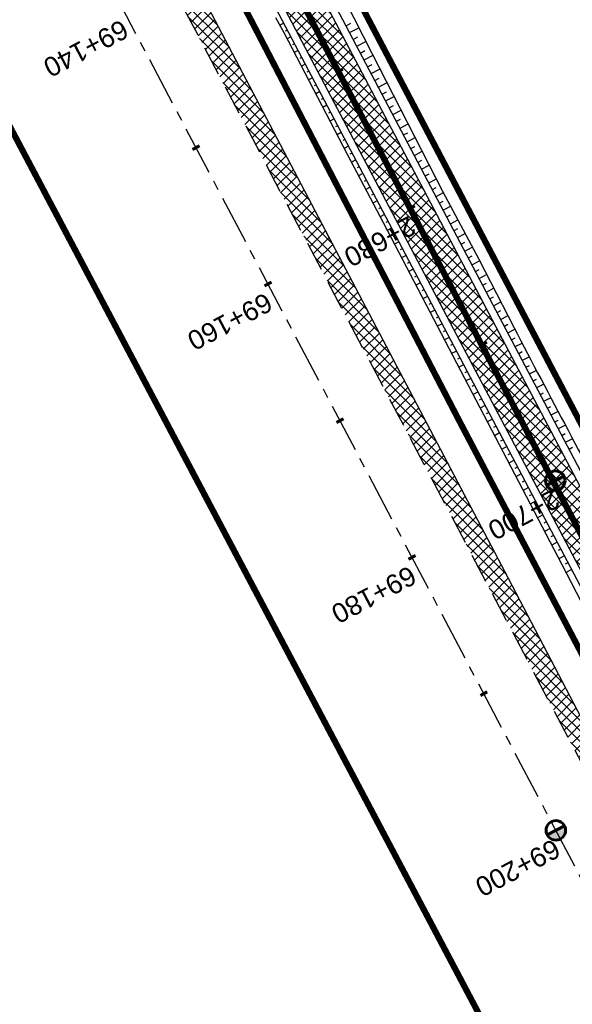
# Model space of a CAD drawing. Header units: metres. Extents: x 7529682 to 7533751, y 5721195 to 5727842.
# Tile 84 of 210: x 7530940 to 7530976, y 5725381 to 5725444. Entities that reach past the tile are written whole.
import ezdxf

# ---------------------------------------------------------------- set-up
doc = ezdxf.new("R2010")
doc.units = ezdxf.units.M
for name, pattern in [('817-dzialki-09-05-04$0$HIDDEN', [0.375, 0.25, -0.125]), ('ACAD_ISO05W100', [33, 24, -3, 0, -3, 0, -3]), ('CENTER', [50.8, 31.75, -6.35, 6.35, -6.35]), ('CENTER2', [28.575, 19.05, -3.175, 3.175, -3.175]), ('HIDDEN', [9.525, 6.35, -3.175])]:
    doc.linetypes.add(name, pattern=pattern)
for name, color, linetype in [('C-DROGI-SYTUACJA', 7, 'Continuous'), ('C-DROGI-SYTUACJA-ETYKIETY', 7, 'Continuous'), ('D-hatch-pobocza', 131, 'Continuous'), ('D-pobocza', 60, 'Continuous'), ('D-rowy', 160, 'Continuous'), ('D-skarpa', 2, 'Continuous'), ('D-skarpa-kreskowanie', 2, 'Continuous')]:
    doc.layers.add(name, color=color, linetype=linetype)
for name, color, linetype, lineweight, true_color in [('D-ewidencja-numery', 7, 'Continuous', 50, 0x40ff00), ('D-hatch-ciag-pieszo-rowerowy', 7, 'Continuous', 13, 0xff9f80), ('D-LR-etap-III', 7, '817-dzialki-09-05-04$0$HIDDEN', 50, 0x00008f)]:
    doc.layers.add(name, color=color, linetype=linetype, lineweight=lineweight, true_color=true_color)
for name, color, linetype, lineweight in [('D-krawędzie', 3, 'Continuous', 30), ('D-obrzeża', 2, 'Continuous', 30), ('D-oś', 10, 'CENTER', 30), ('D-pas-drogowy', 7, 'ACAD_ISO05W100', 50)]:
    doc.layers.add(name, color=color, linetype=linetype, lineweight=lineweight)
doc.layers.add('poprzeczki', color=7, linetype='Continuous', true_color=0x0000c7)
doc.styles.get("Standard").update_dxf_attribs({"font": 'arial.ttf'})
pattern_1 = [(45, (0, 0), (-0.33675960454, 0.33675960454), []), (135, (0, 0), (-0.33675960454, -0.33675960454), [])]

# ---------------------------------------------------------------- blocks, each defined once
blk = doc.blocks.new('kilometraz')
at = {"linetype": 'ByBlock', "lineweight": -2}
blk.add_hatch(color=0, dxfattribs=at).paths.add_polyline_path([(0, -0.28125, 0.41421356), (0.28125, 0, 0.41421356), (0, 0.28125)])
at = {"color": 0, "linetype": 'ByBlock', "lineweight": -2}
blk.add_line((0, 0.28125), (0, -0.28125), dxfattribs=at)
blk.add_circle((0, 0), 0.28125, dxfattribs=at)
blk = doc.blocks.new('AeccTickLine')
at = {"color": 0, "linetype": 'ByBlock', "lineweight": -2}
blk.add_line((0, 1), (0, -1), dxfattribs=at)

msp = doc.modelspace()

# ---------------------------------------------------------------- hatches: boundary and pattern name
at = {"layer": 'D-hatch-ciag-pieszo-rowerowy'}
h = msp.add_hatch(dxfattribs=at)
h.set_pattern_fill('ANSI37', color=256, scale=0.15, style=0)
h.set_pattern_definition(pattern_1)
h.paths.add_polyline_path([(7530928.436, 5725505.448), (7530927.177, 5725505.157), (7530956.378, 5725449.593), (7530965.549, 5725432.2), (7530966.879, 5725432.357), (7530957.484, 5725450.176)])
h.paths.add_polyline_path([(7530927.177, 5725505.157), (7530925.918, 5725504.866), (7530955.272, 5725449.011), (7530964.218, 5725432.043), (7530965.549, 5725432.2), (7530956.378, 5725449.593)])
h = msp.add_hatch(dxfattribs=at)
h.set_pattern_fill('ANSI37', color=256, scale=0.15, style=0)
h.set_pattern_definition(pattern_1)
h.paths.add_polyline_path([(7530966.879, 5725432.357), (7530965.549, 5725432.2), (7530999.633, 5725367.556), (7531003.472, 5725360.289), (7531004.677, 5725360.684), (7531000.738, 5725368.139)])
h.paths.add_polyline_path([(7530965.549, 5725432.2), (7530964.218, 5725432.043), (7530998.527, 5725366.973), (7531002.267, 5725359.893), (7531003.472, 5725360.289), (7530999.633, 5725367.556)])
at = {"layer": 'D-hatch-pobocza'}
h = msp.add_hatch(dxfattribs=at)
h.set_pattern_fill('ANSI37', color=256, scale=0.15, style=0)
h.set_pattern_definition(pattern_1)
h.paths.add_polyline_path([(7531057.01, 5725246.72), (7531044.19, 5725271.11), (7531030.97, 5725296.42), (7531019.37, 5725318.31), (7531007.54, 5725340.71), (7530994.47, 5725365.47), (7530982.58, 5725387.65), (7530971.81, 5725408.22), (7530959.96, 5725430.76), (7530944.54, 5725460.14), (7530935.92, 5725477.07), (7530923.1, 5725500.31), (7530908, 5725529.49), (7530889.658, 5725563.375), (7530889.586, 5725561.257), (7530918.172, 5725507.178), (7530950.163, 5725446.305), (7530993.419, 5725364.265), (7531022.766, 5725308.719), (7531053.81, 5725249.872), (7531081.166, 5725197.875), (7531103.902, 5725154.541), (7531128.123, 5725108.448), (7531149.321, 5725068.209), (7531151.44, 5725067.36), (7531152.004, 5725067.286), (7531141.2, 5725086.69), (7531129.87, 5725108.78), (7531118.46, 5725130.11), (7531107.39, 5725151.39), (7531095.36, 5725174.01), (7531083.61, 5725196.49), (7531071.56, 5725218.8)])

# ---------------------------------------------------------------- linework, layer by layer
at = {"layer": 'C-DROGI-SYTUACJA', "color": 10, "linetype": 'CENTER2', "lineweight": 35, "ltscale": 0.2}
msp.add_lwpolyline([(7530894.636, 5725580.102), (7530904.4, 5725561.506, -0.112773), (7530906.681, 5725552.894), (7530906.773, 5725550.234, 0.113466), (7530910.233, 5725537.244), (7530924.386, 5725510.469), (7530956.378, 5725449.593), (7530999.633, 5725367.556), (7531020.53, 5725328.004, 0.004067), (7531022.845, 5725323.708), (7531022.845, 5725323.708), (7531032.808, 5725305.571, -0.004228)], format="xyb", dxfattribs=at)
at = {"layer": 'D-ewidencja-numery', "color": 12, "ltscale": 15, "true_color": 0xc70000}
msp.add_lwpolyline([(7530900.952, 5725579.946), (7530904.81, 5725571.977), (7530903.682, 5725568.566), (7530908.901, 5725558.845), (7530910.252, 5725545.672), (7530912.873, 5725538.646), (7530945.278, 5725478.464), (7530959.692, 5725450.246), (7531002.827, 5725368.192), (7531044.704, 5725290.314), (7531064.099, 5725253.213), (7531083.01, 5725216.678), (7531113.013, 5725158.466), (7531137.364, 5725113.071), (7531150.831, 5725086.712), (7531159.746, 5725076.641), (7531166.31, 5725074.58), (7531172.29, 5725062.58)], dxfattribs=at)
at = {"layer": 'D-krawędzie', "linetype": 'HIDDEN', "ltscale": 0.3, "flags": 128}
msp.add_lwpolyline([(7530572.01, 5726166.06), (7530620.381, 5726072.761), (7530641.555, 5726032.008), (7530660.961, 5725995.07), (7530689.128, 5725941.54), (7530707.336, 5725907.032), (7530725.256, 5725873.093), (7530743.97, 5725837.654), (7530770.527, 5725787.119), (7530787.864, 5725754.267), (7530809.898, 5725712.542), (7530824.739, 5725684.389), (7530840.856, 5725653.693), (7530860.675, 5725616.154), (7530865.283, 5725607.394), (7530878.05, 5725583.08), (7530918.172, 5725507.178), (7530950.163, 5725446.305), (7530993.419, 5725364.265), (7531022.766, 5725308.719), (7531053.81, 5725249.872), (7531081.166, 5725197.875), (7531103.902, 5725154.541), (7531128.123, 5725108.448), (7531149.3, 5725068.25), (7531167.38, 5725033.767), (7531197.165, 5724976.988), (7531228.151, 5724918.034), (7531253.153, 5724870.491), (7531286.796, 5724806.654), (7531306.74, 5724768.665), (7531335.094, 5724714.652), (7531357.319, 5724672.439), (7531373.645, 5724641.454), (7531392.162, 5724605.999), (7531418.48, 5724555.853), (7531439.727, 5724515.582), (7531468.399, 5724461.077), (7531491.782, 5724416.528), (7531531.99, 5724339.833), (7531557.227, 5724291.659), (7531569.852, 5724267.577), (7531591.376, 5724226.548), (7531610.004, 5724191.103), (7531616.883, 5724177.999), (7531629.985, 5724153.025), (7531641.007, 5724132.022), (7531664.906, 5724087.617), (7531677.644, 5724064.786), (7531683.112, 5724054.988), (7531686.753, 5724048.18), (7531695.448, 5724031.697), (7531703.749, 5724015.917), (7531709.214, 5724005.514), (7531719.389, 5723986.147), (7531726.295, 5723973), (7531732.741, 5723960.736), (7531735.13, 5723956.19)], dxfattribs=at)
at = {"layer": 'D-LR-etap-III', "ltscale": 10, "flags": 128}
msp.add_lwpolyline([(7531750.474, 5723895.103, 0.4, 0.4, 0), (7531750.505, 5723895.13, 0.4, 0.4, 0), (7531682.71, 5724022.92, 0.4, 0.4, 0), (7531619.177, 5724147.204, 0.4, 0.4, 0), (7531592.309, 5724198.489, 0.4, 0.4, 0), (7531553.264, 5724272.919, 0.4, 0.4, 0), (7531504.02, 5724366.79, 0.4, 0.4, 0), (7531482.09, 5724407.62, 0.4, 0.4, 0), (7531412.35, 5724541.183, 0.4, 0.4, 0), (7531388.464, 5724586.93, 0.4, 0.4, 0), (7531345.12, 5724669.94, 0.4, 0.4, 0), (7531127.66, 5725081.67, 0.4, 0.4, 0), (7531059.253, 5725211.041, 0.4, 0.4, 0), (7531008.007, 5725307.954, 0.4, 0.4, 0), (7530964.182, 5725390.836, 0.4, 0.4, 0), (7530914.557, 5725484.684, 0.4, 0.4, 0), (7530865.243, 5725577.494, 0.4, 0.4, 0), (7530840.085, 5725624.059, 0.4, 0.4, 0), (7530802.56, 5725694.925, 0.4, 0.4, 0), (7530755.54, 5725787.51, 0.4, 0.4, 0), (7530708.718, 5725876.303, 0.4, 0.4, 0), (7530695.12, 5725902.09, 0.4, 0.4, 0), (7530642.914, 5726001.078, 0.4, 0.4, 0), (7530634.935, 5726016.147, 0.4, 0.4, 0), (7530610.82, 5726061.93, 0.4, 0.4, 0), (7530610.82, 5726061.93, 0.4, 0.4, 0), (7530607.21, 5726063.51, 0.4, 0.4, 0), (7530597.42, 5726080.68, 0.4, 0.4, 0), (7530591.16, 5726088.44, 0.4, 0.4, 0), (7530581.28, 5726107.21, 0.4, 0.4, 0), (7530571.29, 5726130.56, 0.4, 0.4, 0), (7530549.555, 5726171.527, 0.4, 0.4, 0), (7530531.014, 5726206.474, 0.4, 0.4, 0), (7530516.461, 5726236.017, 0.4, 0.4, 0), (7530500.799, 5726266.141, 0.4, 0.4, 0), (7530491.35, 5726283.94, 0.4, 0.4, 0), (7530482.4, 5726303.41, 0.4, 0.4, 0), (7530482.4, 5726303.41, 0.4, 0.4, 0), (7530450.41, 5726357.28, 0.4, 0.4, 0), (7530397.759, 5726458.5, 0.4, 0.4, 0), (7530334.708, 5726583.665, 0.4, 0.4, 0), (7530303.939, 5726645.168, 0.4, 0.4, 0), (7530300.51, 5726651.778, 0.4, 0.4, 0), (7530289.214, 5726671.967, 0.4, 0.4, 0), (7530281.54, 5726685.57, 0.4, 0.4, 0), (7530261.371, 5726724.163, 0.4, 0.4, 0), (7530254.03, 5726738.21, 0.4, 0.4, 0), (7530197.22, 5726845.06, 0.4, 0.4, 0), (7530194.71, 5726849.15, 0.4, 0.4, 0), (7530195.92, 5726850.75, 0.4, 0.4, 0), (7530170.547, 5726892.961, 0.4, 0.4, 0), (7530143.175, 5726945.066, 0.4, 0.4, 0), (7530105.06, 5727018.32, 0.4, 0.4, 0), (7530100.06, 5727027.16, 0.4, 0.4, 0), (7530062.319, 5727099.625, 0.4, 0.4, 0), (7530015.379, 5727189.42, 0.4, 0.4, 0), (7529983.208, 5727250.207, 0.4, 0.4, 0), (7529953.284, 5727306.747, 0.4, 0.4, 0), (7529900.671, 5727406.159, 0.4, 0.4, 0), (7529890.63, 5727425.131, 0.4, 0.4, 0), (7529875.155, 5727454.426, 0.4, 0.4, 0), (7529857.56, 5727487.787, 0.4, 0.4, 0), (7529835.194, 5727530.193, 0.4, 0.4, 0), (7529811.741, 5727574.662, 0.4, 0.4, 0), (7529792.102, 5727611.923, 0.4, 0.4, 0), (7529768.066, 5727657.47, 0.4, 0.4, 0), (7529755.211, 5727682.131, 0.4, 0.4, 0), (7529753.31, 5727681.13, 0.4, 0.4, 0), (7529739.21, 5727707.77, 0.4, 0.4, 0), (7529735.395, 5727711.252, 0.4, 0.4, 0), (7529725.42, 5727730.2, 0.4, 0.4, 0), (7529723.55, 5727729.88, 0.4, 0.4, 0), (7529695.567, 5727782.932, 0.4, 0.4, 0), (7529717.68, 5727794.024, 0.4, 0.4, 0), (7529736.275, 5727758.647, 0.4, 0.4, 0), (7529736.275, 5727758.647, 0.4, 0.4, 0), (7529744.511, 5727750.406, 0.4, 0.4, 0), (7529744.511, 5727750.406, 0.4, 0.4, 0), (7529750.283, 5727738.55, 0.4, 0.4, 0), (7529777.109, 5727687.569, 0.4, 0.4, 0), (7529796.515, 5727651.33, 0.4, 0.4, 0), (7529814.938, 5727616.793, 0.4, 0.4, 0), (7529839.007, 5727572.304, 0.4, 0.4, 0), (7529860.618, 5727532.509, 0.4, 0.4, 0), (7529882.349, 5727491.504, 0.4, 0.4, 0), (7529904.865, 5727449.096, 0.4, 0.4, 0), (7529920.747, 5727418.885, 0.4, 0.4, 0), (7529946.677, 5727368.547, 0.4, 0.4, 0), (7529972.025, 5727320.573, 0.4, 0.4, 0), (7529987.74, 5727290.153, 0.4, 0.4, 0), (7529996.497, 5727273.662, 0.4, 0.4, 0), (7530017.541, 5727234.203, 0.4, 0.4, 0), (7530033.054, 5727204.864, 0.4, 0.4, 0), (7530051.623, 5727170.223, 0.4, 0.4, 0), (7530069.277, 5727137.016, 0.4, 0.4, 0), (7530089.385, 5727097.534, 0.4, 0.4, 0), (7530109.713, 5727060.747, 0.4, 0.4, 0), (7530136.77, 5727011.64, 0.4, 0.4, 0), (7530162.447, 5726962.744, 0.4, 0.4, 0), (7530187.674, 5726916.992, 0.4, 0.4, 0), (7530207.821, 5726879.335, 0.4, 0.4, 0), (7530230.626, 5726834.519, 0.4, 0.4, 0), (7530262.288, 5726776.618, 0.4, 0.4, 0), (7530277.51, 5726760.213, 0.4, 0.4, 0), (7530286.037, 5726744.107, 0.4, 0.4, 0), (7530288.097, 5726735.884, 0.4, 0.4, 0), (7530290.394, 5726725.047, 0.4, 0.4, 0), (7530296.177, 5726713.583, 0.4, 0.4, 0), (7530302.726, 5726701.182, 0.4, 0.4, 0), (7530325.685, 5726657.466, 0.4, 0.4, 0), (7530343.244, 5726623.649, 0.4, 0.4, 0), (7530360.23, 5726591.747, 0.4, 0.4, 0), (7530383.209, 5726548.059, 0.4, 0.4, 0), (7530406.018, 5726503.606, 0.4, 0.4, 0), (7530427.465, 5726462.62, 0.4, 0.4, 0), (7530447.928, 5726424.388, 0.4, 0.4, 0), (7530471.127, 5726379.921, 0.4, 0.4, 0), (7530490.501, 5726343.033, 0.4, 0.4, 0), (7530509.499, 5726306.733, 0.4, 0.4, 0), (7530529.89, 5726267.244, 0.4, 0.4, 0), (7530543.852, 5726238.99, 0.4, 0.4, 0), (7530554.809, 5726218.944, 0.4, 0.4, 0), (7530559.027, 5726212.223, 0.4, 0.4, 0), (7530563.061, 5726206.41, 0.4, 0.4, 0), (7530566.934, 5726200.464, 0.4, 0.4, 0), (7530569.771, 5726194.902, 0.4, 0.4, 0), (7530571.473, 5726191.282, 0.4, 0.4, 0), (7530572.839, 5726188.025, 0.4, 0.4, 0), (7530575.295, 5726182.035, 0.4, 0.4, 0), (7530579.737, 5726173.306, 0.4, 0.4, 0), (7530583.3, 5726167.41, 0.4, 0.4, 0), (7530593.4, 5726163.33, 0.4, 0.4, 0), (7530598.618, 5726155.264, 0.4, 0.4, 0), (7530608.258, 5726140.497, 0.4, 0.4, 0), (7530603.27, 5726136.83, 0.4, 0.4, 0), (7530606.53, 5726131.84, 0.4, 0.4, 0), (7530604.239, 5726124.217, 0.4, 0.4, 0), (7530605.847, 5726121.63, 0.4, 0.4, 0), (7530608.972, 5726116.164, 0.4, 0.4, 0), (7530618.114, 5726097.791, 0.4, 0.4, 0), (7530651.213, 5726034.96, 0.4, 0.4, 0), (7530670.244, 5725998.611, 0.4, 0.4, 0), (7530698.075, 5725945.953, 0.4, 0.4, 0), (7530716.506, 5725911.305, 0.4, 0.4, 0), (7530735.223, 5725875.667, 0.4, 0.4, 0), (7530752.504, 5725842.155, 0.4, 0.4, 0), (7530778.311, 5725793.501, 0.4, 0.4, 0), (7530797.5, 5725756.382, 0.4, 0.4, 0), (7530812.519, 5725728.289, 0.4, 0.4, 0), (7530820.039, 5725713.16, 0.4, 0.4, 0), (7530822.422, 5725710.194, 0.4, 0.4, 0), (7530833.155, 5725688.801, 0.4, 0.4, 0), (7530849.629, 5725656.159, 0.4, 0.4, 0), (7530867.983, 5725621.964, 0.4, 0.4, 0), (7530872.63, 5725612.888, 0.4, 0.4, 0), (7530880.354, 5725597.595, 0.4, 0.4, 0), (7530883.839, 5725593.389, 0.4, 0.4, 0), (7530891.782, 5725587.763, 0.4, 0.4, 0), (7530895.039, 5725584.281, 0.4, 0.4, 0), (7530897.034, 5725580.941, 0.4, 0.4, 0), (7530900.952, 5725579.946, 0.4, 0.4, 0), (7530904.81, 5725571.977, 0.4, 0.4, 0), (7530903.682, 5725568.566, 0.4, 0.4, 0), (7530908.901, 5725558.845, 0.4, 0.4, 0), (7530910.252, 5725545.672, 0.4, 0.4, 0), (7530912.873, 5725538.646, 0.4, 0.4, 0), (7530945.278, 5725478.464, 0.4, 0.4, 0), (7530959.692, 5725450.246, 0.4, 0.4, 0), (7531002.827, 5725368.192, 0.4, 0.4, 0), (7531044.704, 5725290.314, 0.4, 0.4, 0), (7531064.099, 5725253.213, 0.4, 0.4, 0), (7531083.01, 5725216.678, 0.4, 0.4, 0), (7531113.013, 5725158.466, 0.4, 0.4, 0), (7531137.364, 5725113.071, 0.4, 0.4, 0), (7531150.831, 5725086.712, 0.4, 0.4, 0), (7531159.746, 5725076.641, 0.4, 0.4, 0), (7531166.31, 5725074.58, 0.4, 0.4, 0), (7531172.29, 5725062.58, 0.4, 0.4, 0), (7531170.59, 5725055.606, 0.4, 0.4, 0), (7531173.733, 5725044.081, 0.4, 0.4, 0), (7531215.342, 5724964.86, 0.4, 0.4, 0), (7531238.054, 5724921.685, 0.4, 0.4, 0), (7531262.39, 5724875.283, 0.4, 0.4, 0), (7531295.587, 5724811.266, 0.4, 0.4, 0), (7531348.488, 5724712.363, 0.4, 0.4, 0), (7531363.741, 5724682.684, 0.4, 0.4, 0), (7531366.987, 5724675.865, 0.4, 0.4, 0), (7531382.541, 5724646.111, 0.4, 0.4, 0), (7531401.299, 5724610.875, 0.4, 0.4, 0), (7531428.965, 5724558.862, 0.4, 0.4, 0), (7531449.111, 5724520.398, 0.4, 0.4, 0), (7531477.293, 5724465.831, 0.4, 0.4, 0), (7531500.996, 5724421.113, 0.4, 0.4, 0), (7531512.122, 5724400.549, 0.4, 0.4, 0), (7531513.782, 5724396.757, 0.4, 0.4, 0), (7531526.32, 5724379.39, 0.4, 0.4, 0), (7531566.784, 5724302.736, 0.4, 0.4, 0), (7531612.277, 5724225.61, 0.4, 0.4, 0), (7531620.493, 5724210.548, 0.4, 0.4, 0), (7531631.578, 5724196.258, 0.4, 0.4, 0), (7531653.484, 5724152.434, 0.4, 0.4, 0), (7531661.151, 5724128.494, 0.4, 0.4, 0), (7531673.881, 5724101.186, 0.4, 0.4, 0), (7531684.691, 5724081.184, 0.4, 0.4, 0), (7531699.212, 5724051.17, 0.4, 0.4, 0), (7531704.034, 5724040.584, 0.4, 0.4, 0), (7531704.034, 5724040.584, 0.4, 0.4, 0), (7531703.913, 5724037.17, 0.4, 0.4, 0), (7531736.42, 5723969.232, 0.4, 0.4, 0), (7531738.285, 5723967.699, 0.4, 0.4, 0), (7531742.181, 5723962.346, 0.4, 0.4, 0), (7531744.286, 5723958.616, 0.4, 0.4, 0), (7531755.393, 5723944.193, 0.4, 0.4, 0), (7531758.69, 5723936.76, 0.4, 0.4, 0), (7531780.08, 5723929.25, 0.4, 0.4, 0), (7531792.612, 5723906.338, 0.4, 0.4, 0), (7531792.612, 5723906.338, 0.4, 0.4, 0), (7531756.962, 5723883.055, 0.4, 0.4, 0), (7531750.46, 5723895.13, 0.4, 0.4, 0), (7531750.46, 5723895.13, 0, 0, 0)], format="xyseb", dxfattribs=at)
at = {"layer": 'D-obrzeża'}
for points in [[(7531033.909, 5725306.164), (7531023.945, 5725324.301, -0.004067), (7531021.63, 5725328.597), (7531000.738, 5725368.139), (7530957.484, 5725450.176), (7530925.491, 5725511.052), (7530911.472, 5725537.574, -0.113466), (7530908.012, 5725550.564), (7530907.843, 5725555.506, 0.112773), (7530906.702, 5725559.812), (7530903.597, 5725565.724, -0.119345), (7530903.024, 5725568.007), (7530902.99, 5725572.112)], [(7530898.537, 5725569.984), (7530903.161, 5725561.178, -0.112773), (7530905.442, 5725552.566), (7530905.533, 5725549.904, 0.113466), (7530908.993, 5725536.913), (7530923.28, 5725509.886), (7530955.272, 5725449.011), (7530998.527, 5725366.973), (7531019.429, 5725327.411, 0.004067), (7531021.744, 5725323.115), (7531031.707, 5725304.978, -0.004228)]]:
    msp.add_lwpolyline(points, format="xyb", dxfattribs=at)
at = {"layer": 'D-oś', "ltscale": 0.1}
msp.add_lwpolyline([(7531164.28, 5725032.142), (7531146.202, 5725066.622), (7531125.026, 5725106.818), (7531100.803, 5725152.914), (7531078.067, 5725196.247), (7531050.713, 5725248.241), (7531019.672, 5725307.084), (7530990.323, 5725362.632), (7530947.066, 5725444.675), (7530915.075, 5725505.546), (7530874.954, 5725581.449)], dxfattribs=at)
at = {"layer": 'D-pas-drogowy', "ltscale": 0.2, "flags": 128}
msp.add_lwpolyline([(7531633.019, 5724182.834, 0.4, 0.4, 0), (7531617.559, 5724211.608, 0.4, 0.4, 0), (7531566.784, 5724302.736, 0.4, 0.4, 0), (7531538.419, 5724356.47, 0.4, 0.4, 0), (7531526.32, 5724379.39, 0.4, 0.4, 0), (7531516.102, 5724393.607, 0.4, 0.4, 0.001485), (7531513.78, 5724396.838, 0.4, 0.4, 0), (7531501.87, 5724413.41, 0.4, 0.4, 0), (7531474.926, 5724464.508, 0.4, 0.4, 0), (7531446.2, 5724518.992, 0.4, 0.4, 0), (7531424.962, 5724559.262, 0.4, 0.4, 0), (7531398.444, 5724609.566, 0.4, 0.4, 0), (7531379.647, 5724645.216, 0.4, 0.4, 0), (7531365.23, 5724672.56, 0.4, 0.4, 0), (7531341.306, 5724717.915, 0.4, 0.4, 0), (7531312.9, 5724771.789, 0.4, 0.4, 0), (7531292.591, 5724810.307, 0.4, 0.4, 0), (7531259.392, 5724873.271, 0.4, 0.4, 0), (7531233.74, 5724921.923, 0.4, 0.4, 0), (7531203.073, 5724980.092, 0.4, 0.4, 0), (7531173.471, 5725036.225, 0.4, 0.4, 0), (7531168.27, 5725046.09, 0.4, 0.4, 0), (7531172.29, 5725062.58, 0.4, 0.4, 0), (7531166.31, 5725074.58, 0.4, 0.4, 0), (7531150.32, 5725079.6, 0.4, 0.4, 0), (7531141.5, 5725096.43, 0.4, 0.4, 0), (7531109.312, 5725157.814, 0.4, 0.4, 0), (7531086.641, 5725201.048, 0.4, 0.4, 0), (7531059.198, 5725253.384, 0.4, 0.4, 0), (7531028.207, 5725312.489, 0.4, 0.4, 0), (7530999.105, 5725367.99, 0.4, 0.4, 0), (7530956.248, 5725449.725, 0.4, 0.4, 0), (7530924.398, 5725510.464, 0.4, 0.4, 0), (7530897.51, 5725561.74, 0.4, 0.4, 0), (7530894.46, 5725566.14, 0.4, 0.4, 0), (7530892.16, 5725570.49, 0.4, 0.4, 0), (7530869.363, 5725613.307, 0.4, 0.4, 0), (7530861.694, 5725627.705, 0.4, 0.4, 0), (7530852.74, 5725644.52, 0.4, 0.4, 0), (7530831.51, 5725684.2, 0.4, 0.4, 0), (7530811.13, 5725722.52, 0.4, 0.4, 0), (7530792.348, 5725757.941, 0.4, 0.4, 0), (7530768.03, 5725803.8, 0.4, 0.4, 0), (7530748.769, 5725840.179, 0.4, 0.4, 0), (7530727.7, 5725879.97, 0.4, 0.4, 0), (7530712.098, 5725909.545, 0.4, 0.4, 0), (7530693.644, 5725944.645, 0.4, 0.4, 0), (7530665.702, 5725997.539, 0.4, 0.4, 0), (7530641.76, 5726042.88, 0.4, 0.4, 0), (7530616.5, 5726091.48, 0.4, 0.4, 0), (7530604.628, 5726114.32, 0.4, 0.4, -0.007763), (7530602.5, 5726118.43, 0.4, 0.4, 0), (7530603.992, 5726123.395, 0.4, 0.4, 0), (7530606.53, 5726131.84, 0.4, 0.4, 0), (7530603.27, 5726136.83, 0.4, 0.4, 0), (7530593.776, 5726151.369, 0.4, 0.4, 0), (7530590.203, 5726156.84, 0.4, 0.4, 0), (7530583.3, 5726167.41, 0.4, 0.4, 0), (7530580.578, 5726170.428, 0.4, 0.4, 0), (7530575.85, 5726175.67, 0.4, 0.4, 0), (7530569.01, 5726186.66, 0.4, 0.4, 0), (7530562.555, 5726199.189, 0.4, 0.4, 0), (7530555.67, 5726211.39, 0.4, 0.4, 0), (7530548.29, 5726224.23, 0.4, 0.4, 0), (7530540.58, 5726237.71, 0.4, 0.4, 0), (7530532.68, 5726252.65, 0.4, 0.4, 0), (7530524.06, 5726269.35, 0.4, 0.4, 0), (7530502.82, 5726309.91, 0.4, 0.4, 0), (7530488.83, 5726336.63, 0.4, 0.4, 0), (7530466.03, 5726380.16, 0.4, 0.4, 0), (7530438.47, 5726432.77, 0.4, 0.4, 0), (7530424.53, 5726459.09, 0.4, 0.4, 0), (7530401.63, 5726502.97, 0.4, 0.4, 0), (7530383.38, 5726538.06, 0.4, 0.4, 0), (7530353.97, 5726593.52, 0.4, 0.4, 0), (7530338.47, 5726622.74, 0.4, 0.4, 0), (7530322.01, 5726653.88, 0.4, 0.4, 0), (7530297.54, 5726700.33, 0.4, 0.4, 0), (7530287.38, 5726719.6, 0.4, 0.4, 0), (7530285.95, 5726722.316, 0.4, 0.4, 0), (7530280.26, 5726733.12, 0.4, 0.4, 0), (7530266.73, 5726758.74, 0.4, 0.4, 0), (7530260.42, 5726770.47, 0.4, 0.4, 0), (7530253.25, 5726783.82, 0.4, 0.4, 0), (7530244.95, 5726799.33, 0.4, 0.4, 0), (7530239.39, 5726808.49, 0.4, 0.4, 0), (7530238.29, 5726807.9, 0.4, 0.4, 0), (7530218.11, 5726850.67, 0.4, 0.4, 0), (7530175.907, 5726928.168, 0.4, 0.4, 0), (7530096.68, 5727076.15, 0.4, 0.4, 0), (7530094.68, 5727079.89, 0.4, 0.4, 0), (7530064.597, 5727135.523, 0.4, 0.4, 0), (7530046.731, 5727168.892, 0.4, 0.4, 0), (7530025.803, 5727208.461, 0.4, 0.4, 0), (7530012.847, 5727232.979, 0.4, 0.4, 0), (7529994.15, 5727268.45, 0.4, 0.4, 0), (7529981.671, 5727291.93, 0.4, 0.4, 0), (7529949.89, 5727351.73, 0.4, 0.4, 0), (7529924.75, 5727399.03, 0.4, 0.4, 0), (7529915.516, 5727417.1, 0.4, 0.4, 0), (7529885.83, 5727475.19, 0.4, 0.4, 0), (7529862.56, 5727519.97, 0.4, 0.4, 0), (7529852.985, 5727538.191, 0.4, 0.4, 0), (7529836.513, 5727569.511, 0.4, 0.4, 0), (7529815.369, 5727609.141, 0.4, 0.4, 0), (7529792.795, 5727651.247, 0.4, 0.4, 0), (7529774.199, 5727685.858, 0.4, 0.4, 0), (7529746.966, 5727736.059, 0.4, 0.4, 0), (7529733.92, 5727757.62, 0.4, 0.4, 0), (7529708.607, 5727806.389, 0.4, 0.4, 0), (7529688.492, 5727796.345, 0.4, 0.4, 0), (7529723.55, 5727729.88, 0.4, 0.4, 0), (7529725.42, 5727730.2, 0.4, 0.4, 0), (7529735.38, 5727711.28, 0.4, 0.4, 0), (7529739.21, 5727707.77, 0.4, 0.4, 0), (7529753.31, 5727681.13, 0.4, 0.4, 0), (7529755.178, 5727682.114, 0.4, 0.4, 0), (7529792.102, 5727611.923, 0.4, 0.4, 0), (7529811.741, 5727574.662, 0.4, 0.4, 0), (7529835.194, 5727530.193, 0.4, 0.4, 0), (7529857.56, 5727487.787, 0.4, 0.4, 0), (7529875.155, 5727454.426, 0.4, 0.4, 0), (7529890.63, 5727425.131, 0.4, 0.4, 0), (7529900.671, 5727406.159, 0.4, 0.4, 0), (7529953.284, 5727306.747, 0.4, 0.4, 0), (7529983.208, 5727250.207, 0.4, 0.4, 0), (7530015.379, 5727189.42, 0.4, 0.4, 0), (7530062.319, 5727099.625, 0.4, 0.4, 0), (7530100.06, 5727027.16, 0.4, 0.4, 0), (7530105.06, 5727018.32, 0.4, 0.4, 0), (7530143.175, 5726945.066, 0.4, 0.4, 0), (7530170.547, 5726892.961, 0.4, 0.4, 0), (7530195.92, 5726850.75, 0.4, 0.4, 0), (7530194.71, 5726849.15, 0.4, 0.4, 0), (7530197.22, 5726845.06, 0.4, 0.4, 0), (7530254.03, 5726738.21, 0.4, 0.4, 0), (7530261.371, 5726724.163, 0.4, 0.4, 0), (7530281.54, 5726685.57, 0.4, 0.4, 0), (7530289.214, 5726671.967, 0.4, 0.4, 0), (7530300.51, 5726651.778, 0.4, 0.4, 0), (7530303.939, 5726645.168, 0.4, 0.4, 0), (7530334.708, 5726583.665, 0.4, 0.4, 0), (7530397.759, 5726458.5, 0.4, 0.4, 0), (7530450.41, 5726357.28, 0.4, 0.4, 0), (7530482.4, 5726303.41, 0.4, 0.4, 0), (7530483.688, 5726301.003, 0.4, 0.4, 0), (7530491.35, 5726283.94, 0.4, 0.4, 0), (7530512.67, 5726243.78, 0.4, 0.4, 0), (7530529.43, 5726209.46, 0.4, 0.4, 0), (7530571.29, 5726130.56, 0.4, 0.4, 0), (7530581.28, 5726107.21, 0.4, 0.4, 0), (7530591.16, 5726088.44, 0.4, 0.4, 0), (7530597.42, 5726080.68, 0.4, 0.4, 0), (7530607.21, 5726063.51, 0.4, 0.4, 0), (7530610.82, 5726061.93, 0.4, 0.4, 0), (7530634.935, 5726016.147, 0.4, 0.4, 0), (7530642.914, 5726001.078, 0.4, 0.4, 0), (7530695.12, 5725902.09, 0.4, 0.4, 0), (7530708.718, 5725876.303, 0.4, 0.4, 0), (7530755.54, 5725787.51, 0.4, 0.4, 0), (7530802.56, 5725694.925, 0.4, 0.4, 0), (7530840.085, 5725624.059, 0.4, 0.4, 0), (7530865.243, 5725577.494, 0.4, 0.4, 0), (7530914.557, 5725484.684, 0.4, 0.4, 0), (7530964.182, 5725390.836, 0.4, 0.4, 0), (7531008.007, 5725307.954, 0.4, 0.4, 0), (7531059.253, 5725211.041, 0.4, 0.4, 0), (7531127.66, 5725081.67, 0.4, 0.4, 0), (7531345.12, 5724669.94, 0.4, 0.4, 0), (7531388.464, 5724586.93, 0.4, 0.4, 0), (7531412.35, 5724541.183, 0.4, 0.4, 0), (7531482.09, 5724407.62, 0.4, 0.4, 0), (7531504.02, 5724366.79, 0.4, 0.4, 0), (7531519.374, 5724337.52, 0.4, 0.4, 0), (7531563.749, 5724252.932, 0.4, 0.4, 0), (7531602.175, 5724179.681, 0.4, 0.4, 0), (7531619.177, 5724147.204, 0.4, 0.4, 0), (7531625.038, 5724135.635, 0.4, 0.4, 0), (7531656.796, 5724073.316, 0.4, 0.4, 0), (7531675.12, 5724037.36, 0.4, 0.4, 0), (7531682.71, 5724022.92, 0.4, 0.4, 0), (7531705.565, 5723979.811, 0.4, 0.4, 0), (7531736.606, 5723921.262, 0.4, 0.4, 0), (7531750.46, 5723895.13, 0.4, 0.4, 0), (7531740.77, 5723886.56, 0.4, 0.4, 0), (7531732.86, 5723885, 0.4, 0.4, 0), (7531722.18, 5723887.77, 0.4, 0.4, 0), (7531729.87, 5723862.17, 0.4, 0.4, 0), (7531742.92, 5723861.93, 0.4, 0.4, 0), (7531763.71, 5723859.52, 0.4, 0.4, 0), (7531768.42, 5723854.12, 0.4, 0.4, 0), (7531787.42, 5723817.97, 0.4, 0.4, 0), (7531795.57, 5723809.82, 0.4, 0.4, 0), (7531816.347, 5723819.85, 0.4, 0.4, 0), (7531816.347, 5723819.85, 0.4, 0.4, 0), (7531805.06, 5723843.23, 0.4, 0.4, 0), (7531803.61, 5723886.23, 0.4, 0.4, 0), (7531803.61, 5723886.23, 0.4, 0.4, 0), (7531780.08, 5723929.25, 0.4, 0.4, 0), (7531758.69, 5723936.76, 0.4, 0.4, 0), (7531749.359, 5723946.412, 0.4, 0.4, 0), (7531742.71, 5723953.29, 0.4, 0.4, 0), (7531735.177, 5723967.878, 0.4, 0.4, 0), (7531722.37, 5723992.68, 0.4, 0.4, 0), (7531705.042, 5724030.886, 0.4, 0.4, 0), (7531699.47, 5724043.17, 0.4, 0.4, 0), (7531692.69, 5724058.11, 0.4, 0.4, 0), (7531679.672, 5724084.017, 0.4, 0.4, 0), (7531674.55, 5724094.21, 0.4, 0.4, 0), (7531666.633, 5724114.003, 0.4, 0.4, 0), (7531649, 5724153.82, 0.4, 0.4, 0), (7531641.49, 5724149.34, 0.4, 0.4, 0), (7531626.04, 5724179.34, 0.4, 0.4, 0), (7531633.03, 5724182.84, 0, 0, 0)], format="xyseb", dxfattribs=at)
at = {"layer": 'D-pobocza'}
for points in [[(7530898.085, 5725569.768), (7530902.718, 5725560.945, -0.112773), (7530904.942, 5725552.549), (7530905.038, 5725549.771, 0.113466), (7530908.497, 5725536.781), (7530922.837, 5725509.653), (7530954.83, 5725448.778), (7530998.085, 5725366.74), (7531018.989, 5725327.174, 0.004067), (7531021.304, 5725322.878), (7531031.267, 5725304.741, -0.004228)], [(7531034.349, 5725306.401), (7531024.385, 5725324.538, -0.004067), (7531022.07, 5725328.834), (7531001.18, 5725368.373), (7530957.927, 5725450.408), (7530925.934, 5725511.285), (7530911.968, 5725537.706, -0.113466), (7530908.508, 5725550.696), (7530908.342, 5725555.523, 0.112773), (7530907.145, 5725560.044), (7530903.027, 5725567.886)]]:
    msp.add_lwpolyline(points, format="xyb", dxfattribs=at)
msp.add_lwpolyline([(7531149.321, 5725068.209), (7531151.44, 5725067.36), (7531152.004, 5725067.286), (7531141.2, 5725086.69), (7531129.87, 5725108.78), (7531118.46, 5725130.11), (7531107.39, 5725151.39), (7531095.36, 5725174.01), (7531083.61, 5725196.49), (7531071.56, 5725218.8), (7531057.01, 5725246.72), (7531044.19, 5725271.11), (7531030.97, 5725296.42), (7531019.37, 5725318.31), (7531007.54, 5725340.71), (7530994.47, 5725365.47), (7530982.58, 5725387.65), (7530971.81, 5725408.22), (7530959.96, 5725430.76), (7530944.54, 5725460.14), (7530935.92, 5725477.07), (7530923.1, 5725500.31), (7530908, 5725529.49), (7530889.658, 5725563.375)], dxfattribs=at)
at = {"layer": 'D-rowy', "linetype": 'HIDDEN', "ltscale": 0.1, "const_width": 0.4, "flags": 128}
msp.add_lwpolyline([(7531149.9, 5725074.79), (7531149.9, 5725074.79), (7531138.641, 5725096.214), (7531118.877, 5725133.871), (7531109.577, 5725151.722), (7531096.948, 5725175.106), (7531083.449, 5725201.131), (7531075.375, 5725216.126), (7531058.983, 5725247.129), (7531038.532, 5725286.309), (7531017.626, 5725325.254), (7530968.704, 5725418.289), (7530946.218, 5725461.539)], dxfattribs=at)
at = {"layer": 'D-skarpa', "linetype": 'Continuous'}
msp.add_lwpolyline([(7530961.205, 5725445.687), (7530962.989, 5725442.223), (7530967.547, 5725433.322), (7530969.885, 5725428.902), (7530972.185, 5725424.462, 0.005617), (7530979.243, 5725411.226), (7530981.581, 5725406.806), (7530983.907, 5725402.381), (7530986.237, 5725397.957), (7530988.595, 5725393.547), (7530993.254, 5725384.699), (7530995.568, 5725380.267)], format="xyb", dxfattribs=at)
msp.add_lwpolyline([(7530956.726, 5725444.573), (7530957.248, 5725443.601), (7530961.367, 5725435.716), (7530963.687, 5725431.287), (7530972.954, 5725413.563), (7530975.274, 5725409.134), (7530984.482, 5725391.379), (7530986.817, 5725386.958), (7530989.166, 5725382.544), (7530996.173, 5725369.281), (7530997.638, 5725366.505), (7530998.504, 5725364.855), (7531000.926, 5725360.48), (7531003.308, 5725356.084), (7531008.015, 5725347.261), (7531010.371, 5725342.85), (7531012.699, 5725338.426), (7531018.697, 5725327.036), (7531018.757, 5725326.922), (7531019.701, 5725325.144), (7531020.657, 5725323.371), (7531021.02, 5725322.706), (7531022.098, 5725320.734), (7531024.422, 5725316.431)], dxfattribs=at)
at = {"layer": 'D-skarpa-kreskowanie', "linetype": 'Continuous'}
for p, q in [((7530957.248, 5725444.191, 107.503), (7530957.001, 5725444.061, 107.317)), ((7530961.288, 5725444.033, 107.635), (7530961.591, 5725444.192, 107.407)), ((7530961.522, 5725443.59, 107.636), (7530962.122, 5725443.907, 107.184)), ((7530957.481, 5725443.749, 107.5), (7530957.36, 5725443.685, 107.408)), ((7530957.715, 5725443.307, 107.501), (7530957.47, 5725443.177, 107.317)), ((7530961.755, 5725443.148, 107.638), (7530962.053, 5725443.305, 107.413)), ((7530957.948, 5725442.864, 107.503), (7530957.824, 5725442.799, 107.41)), ((7530961.988, 5725442.706, 107.639), (7530962.579, 5725443.018, 107.194)), ((7530958.181, 5725442.422, 107.505), (7530957.933, 5725442.291, 107.317)), ((7530958.414, 5725441.98, 107.506), (7530958.289, 5725441.914, 107.412)), ((7530962.221, 5725442.264, 107.641), (7530962.515, 5725442.418, 107.42)), ((7530962.454, 5725441.821, 107.643), (7530963.037, 5725442.129, 107.203)), ((7530958.647, 5725441.537, 107.508), (7530958.396, 5725441.405, 107.318)), ((7530962.688, 5725441.379, 107.644), (7530962.976, 5725441.531, 107.427)), ((7530958.881, 5725441.095, 107.509), (7530958.754, 5725441.028, 107.414)), ((7530959.114, 5725440.653, 107.511), (7530958.859, 5725440.518, 107.319)), ((7530962.921, 5725440.937, 107.646), (7530963.493, 5725441.238, 107.215)), ((7530959.347, 5725440.211, 107.512), (7530959.219, 5725440.143, 107.416)), ((7530963.154, 5725440.494, 107.647), (7530963.437, 5725440.644, 107.434)), ((7530963.387, 5725440.052, 107.649), (7530963.949, 5725440.348, 107.226)), ((7530959.58, 5725439.768, 107.514), (7530959.322, 5725439.632, 107.319)), ((7530963.62, 5725439.61, 107.65), (7530963.899, 5725439.756, 107.441)), ((7530963.854, 5725439.168, 107.652), (7530964.404, 5725439.458, 107.237)), ((7530959.813, 5725439.326, 107.516), (7530959.683, 5725439.257, 107.418)), ((7530960.047, 5725438.884, 107.517), (7530959.784, 5725438.746, 107.32)), ((7530964.087, 5725438.725, 107.654), (7530964.36, 5725438.869, 107.448)), ((7530960.28, 5725438.441, 107.519), (7530960.148, 5725438.372, 107.419)), ((7530964.32, 5725438.283, 107.655), (7530964.86, 5725438.568, 107.248)), ((7530960.513, 5725437.999, 107.52), (7530960.247, 5725437.859, 107.32)), ((7530960.746, 5725437.557, 107.522), (7530960.613, 5725437.486, 107.421)), ((7530964.553, 5725437.841, 107.657), (7530964.821, 5725437.982, 107.455)), ((7530964.786, 5725437.398, 107.658), (7530965.316, 5725437.678, 107.259)), ((7530960.979, 5725437.115, 107.524), (7530960.71, 5725436.973, 107.321)), ((7530965.02, 5725436.956, 107.66), (7530965.282, 5725437.094, 107.462)), ((7530961.213, 5725436.672, 107.525), (7530961.077, 5725436.601, 107.423)), ((7530961.446, 5725436.23, 107.527), (7530961.173, 5725436.086, 107.321)), ((7530965.253, 5725436.514, 107.662), (7530965.772, 5725436.788, 107.27)), ((7530965.486, 5725436.072, 107.663), (7530965.743, 5725436.207, 107.47)), ((7530961.679, 5725435.788, 107.528), (7530961.542, 5725435.715, 107.425)), ((7530965.719, 5725435.629, 107.665), (7530966.228, 5725435.897, 107.281)), ((7530961.912, 5725435.345, 107.53), (7530961.637, 5725435.2, 107.322)), ((7530965.952, 5725435.187, 107.666), (7530966.204, 5725435.32, 107.477)), ((7530966.186, 5725434.745, 107.668), (7530966.683, 5725435.007, 107.293)), ((7530962.145, 5725434.903, 107.531), (7530962.007, 5725434.83, 107.427)), ((7530962.379, 5725434.461, 107.533), (7530962.101, 5725434.315, 107.324)), ((7530966.419, 5725434.302, 107.669), (7530966.665, 5725434.432, 107.484)), ((7530962.612, 5725434.019, 107.535), (7530962.472, 5725433.945, 107.43)), ((7530966.652, 5725433.86, 107.671), (7530967.139, 5725434.117, 107.304)), ((7530962.845, 5725433.576, 107.536), (7530962.565, 5725433.429, 107.325)), ((7530963.078, 5725433.134, 107.538), (7530962.938, 5725433.06, 107.432)), ((7530966.885, 5725433.418, 107.673), (7530967.126, 5725433.545, 107.491)), ((7530967.118, 5725432.976, 107.674), (7530967.596, 5725433.228, 107.314)), ((7530963.311, 5725432.692, 107.539), (7530963.029, 5725432.543, 107.327)), ((7530967.352, 5725432.533, 107.676), (7530967.591, 5725432.659, 107.495)), ((7530963.545, 5725432.249, 107.541), (7530963.403, 5725432.175, 107.434)), ((7530963.778, 5725431.807, 107.542), (7530963.493, 5725431.657, 107.328)), ((7530967.585, 5725432.091, 107.677), (7530968.064, 5725432.344, 107.316)), ((7530967.818, 5725431.649, 107.679), (7530968.058, 5725431.775, 107.498)), ((7530964.011, 5725431.365, 107.544), (7530963.868, 5725431.29, 107.436)), ((7530968.051, 5725431.206, 107.68), (7530968.532, 5725431.46, 107.318)), ((7530964.244, 5725430.923, 107.546), (7530963.957, 5725430.771, 107.329)), ((7530964.477, 5725430.48, 107.547), (7530964.333, 5725430.404, 107.438)), ((7530968.284, 5725430.764, 107.682), (7530968.525, 5725430.891, 107.501)), ((7530968.518, 5725430.322, 107.684), (7530968.999, 5725430.576, 107.321)), ((7530964.711, 5725430.038, 107.549), (7530964.42, 5725429.885, 107.33)), ((7530968.751, 5725429.88, 107.685), (7530968.992, 5725430.007, 107.503)), ((7530964.944, 5725429.596, 107.55), (7530964.798, 5725429.519, 107.44)), ((7530968.984, 5725429.437, 107.687), (7530969.467, 5725429.692, 107.323)), ((7530965.177, 5725429.153, 107.552), (7530964.884, 5725428.999, 107.331)), ((7530965.41, 5725428.711, 107.554), (7530965.263, 5725428.633, 107.442)), ((7530969.217, 5725428.995, 107.688), (7530969.459, 5725429.122, 107.506)), ((7530969.45, 5725428.553, 107.69), (7530969.934, 5725428.807, 107.326)), ((7530965.643, 5725428.269, 107.555), (7530965.347, 5725428.113, 107.332)), ((7530969.684, 5725428.11, 107.692), (7530969.924, 5725428.237, 107.511)), ((7530969.917, 5725427.668, 107.693), (7530970.394, 5725427.92, 107.334)), ((7530965.877, 5725427.827, 107.557), (7530965.728, 5725427.748, 107.444)), ((7530966.11, 5725427.384, 107.558), (7530965.81, 5725427.226, 107.333)), ((7530970.15, 5725427.226, 107.695), (7530970.387, 5725427.351, 107.516)), ((7530966.343, 5725426.942, 107.56), (7530966.192, 5725426.863, 107.446)), ((7530970.383, 5725426.784, 107.696), (7530970.854, 5725427.032, 107.342)), ((7530966.576, 5725426.5, 107.561), (7530966.274, 5725426.34, 107.333)), ((7530966.809, 5725426.057, 107.563), (7530966.657, 5725425.977, 107.448)), ((7530970.616, 5725426.341, 107.698), (7530970.85, 5725426.464, 107.522)), ((7530970.85, 5725425.899, 107.699), (7530971.314, 5725426.144, 107.349)), ((7530967.043, 5725425.615, 107.565), (7530966.737, 5725425.454, 107.334)), ((7530971.083, 5725425.457, 107.701), (7530971.313, 5725425.578, 107.527)), ((7530967.276, 5725425.173, 107.566), (7530967.122, 5725425.092, 107.45)), ((7530967.509, 5725424.731, 107.568), (7530967.2, 5725424.568, 107.335)), ((7530971.316, 5725425.014, 107.703), (7530971.774, 5725425.256, 107.357)), ((7530967.742, 5725424.288, 107.569), (7530967.587, 5725424.206, 107.452)), ((7530971.549, 5725424.572, 107.704), (7530971.777, 5725424.692, 107.533)), ((7530971.782, 5725424.13, 107.706), (7530972.234, 5725424.368, 107.365)), ((7530967.975, 5725423.846, 107.571), (7530967.663, 5725423.682, 107.336)), ((7530972.016, 5725423.688, 107.707), (7530972.24, 5725423.806, 107.538)), ((7530972.249, 5725423.245, 107.709), (7530972.694, 5725423.48, 107.373)), ((7530968.209, 5725423.404, 107.572), (7530968.052, 5725423.321, 107.454)), ((7530968.442, 5725422.961, 107.574), (7530968.127, 5725422.795, 107.337)), ((7530972.482, 5725422.803, 107.71), (7530972.703, 5725422.92, 107.544)), ((7530968.675, 5725422.519, 107.576), (7530968.517, 5725422.436, 107.456)), ((7530972.715, 5725422.361, 107.712), (7530973.155, 5725422.592, 107.381)), ((7530968.908, 5725422.077, 107.577), (7530968.59, 5725421.909, 107.338)), ((7530969.141, 5725421.635, 107.579), (7530968.982, 5725421.55, 107.458)), ((7530972.948, 5725421.918, 107.714), (7530973.166, 5725422.033, 107.549)), ((7530973.182, 5725421.476, 107.715), (7530973.615, 5725421.704, 107.389)), ((7530969.375, 5725421.192, 107.58), (7530969.053, 5725421.023, 107.338)), ((7530973.415, 5725421.034, 107.717), (7530973.63, 5725421.147, 107.555)), ((7530969.608, 5725420.75, 107.582), (7530969.446, 5725420.665, 107.46)), ((7530969.841, 5725420.308, 107.584), (7530969.517, 5725420.137, 107.339)), ((7530973.648, 5725420.591, 107.718), (7530974.075, 5725420.817, 107.397)), ((7530973.881, 5725420.149, 107.72), (7530974.093, 5725420.261, 107.56)), ((7530970.074, 5725419.865, 107.585), (7530969.911, 5725419.78, 107.462)), ((7530974.114, 5725419.707, 107.722), (7530974.536, 5725419.929, 107.404)), ((7530970.307, 5725419.423, 107.587), (7530969.98, 5725419.251, 107.34)), ((7530970.541, 5725418.981, 107.588), (7530970.376, 5725418.894, 107.464)), ((7530974.348, 5725419.265, 107.723), (7530974.559, 5725419.376, 107.563)), ((7530974.581, 5725418.822, 107.725), (7530975.006, 5725419.047, 107.404)), ((7530970.774, 5725418.539, 107.59), (7530970.443, 5725418.364, 107.341)), ((7530974.814, 5725418.38, 107.726), (7530975.028, 5725418.493, 107.565)), ((7530971.007, 5725418.096, 107.591), (7530970.841, 5725418.009, 107.466)), ((7530975.047, 5725417.938, 107.728), (7530975.477, 5725418.164, 107.404)), ((7530971.24, 5725417.654, 107.593), (7530970.907, 5725417.478, 107.342)), ((7530971.473, 5725417.212, 107.595), (7530971.306, 5725417.123, 107.468)), ((7530975.28, 5725417.495, 107.729), (7530975.496, 5725417.609, 107.567)), ((7530975.514, 5725417.053, 107.731), (7530975.947, 5725417.282, 107.404)), ((7530971.706, 5725416.769, 107.596), (7530971.37, 5725416.592, 107.343)), ((7530975.747, 5725416.611, 107.733), (7530975.964, 5725416.726, 107.569)), ((7530971.94, 5725416.327, 107.598), (7530971.771, 5725416.238, 107.47)), ((7530972.173, 5725415.885, 107.599), (7530971.833, 5725415.706, 107.343)), ((7530972.406, 5725415.442, 107.601), (7530972.236, 5725415.353, 107.472)), ((7530972.639, 5725415, 107.602), (7530972.297, 5725414.82, 107.344)), ((7530972.872, 5725414.558, 107.604), (7530972.7, 5725414.467, 107.474)), ((7530973.106, 5725414.116, 107.606), (7530972.76, 5725413.933, 107.345)), ((7530973.339, 5725413.673, 107.607), (7530973.165, 5725413.582, 107.476)), ((7530973.572, 5725413.231, 107.609), (7530973.224, 5725413.047, 107.346)), ((7530973.805, 5725412.789, 107.61), (7530973.631, 5725412.697, 107.479)), ((7530974.038, 5725412.346, 107.612), (7530973.688, 5725412.162, 107.348)), ((7530974.272, 5725411.904, 107.614), (7530974.096, 5725411.811, 107.481)), ((7530974.505, 5725411.462, 107.615), (7530974.152, 5725411.276, 107.349)), ((7530974.738, 5725411.02, 107.617), (7530974.561, 5725410.926, 107.483)), ((7530974.971, 5725410.577, 107.618), (7530974.616, 5725410.39, 107.35)), ((7530975.204, 5725410.135, 107.62), (7530975.026, 5725410.041, 107.486)), ((7530975.438, 5725409.693, 107.621), (7530975.08, 5725409.504, 107.352)), ((7530975.671, 5725409.25, 107.623), (7530975.491, 5725409.156, 107.488)), ((7530975.904, 5725408.808, 107.625), (7530975.542, 5725408.617, 107.352))]:
    msp.add_line(p, q, dxfattribs=at)

# ---------------------------------------------------------------- block references
at = {"layer": 'C-DROGI-SYTUACJA-ETYKIETY', "color": 2, "linetype": 'Continuous', "lineweight": 60, "xscale": 0.25, "yscale": 0.25, "zscale": 0.25, "rotation": 297.8005548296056}
for p in [(7530951.565, 5725436.141), (7530956.229, 5725427.296), (7530960.893, 5725418.45), (7530965.557, 5725409.604), (7530970.221, 5725400.758)]:
    msp.add_blockref('AeccTickLine', p, dxfattribs=at)
at = {"layer": 'C-DROGI-SYTUACJA-ETYKIETY', "color": 10, "linetype": 'Continuous', "lineweight": 60, "xscale": 2.249999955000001, "yscale": 2.249999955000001, "zscale": 2.249999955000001, "rotation": 297.8005548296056}
msp.add_blockref('kilometraz', (7530974.885, 5725391.912), dxfattribs=at)
at = {"layer": 'poprzeczki', "color": 2, "linetype": 'Continuous', "lineweight": 60, "xscale": 0.25, "yscale": 0.25, "zscale": 0.25, "rotation": 297.8005548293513}
for p in [(7530960.857, 5725441.099), (7530965.521, 5725432.253), (7530970.185, 5725423.408)]:
    msp.add_blockref('AeccTickLine', p, dxfattribs=at)
at = {"layer": 'poprzeczki', "color": 10, "linetype": 'Continuous', "lineweight": 60, "xscale": 2.249999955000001, "yscale": 2.249999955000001, "zscale": 2.249999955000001, "rotation": 297.8005548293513}
msp.add_blockref('kilometraz', (7530974.849, 5725414.562), dxfattribs=at)

# ---------------------------------------------------------------- texts
at = {"layer": 'C-DROGI-SYTUACJA-ETYKIETY', "color": 2}
for s, rotation, p in [('69+140', 207.72385, (7530946.744, 5725444.481)), ('2+680', 207.80055, (7530965.364, 5725431.747)), ('69+160', 207.80055, (7530956.072, 5725426.789)), ('2+700', 207.80055, (7530974.692, 5725414.055)), ('69+180', 207.80055, (7530965.4, 5725409.097)), ('69+200', 207.80055, (7530974.728, 5725391.406))]:
    msp.add_text(s, height=1.25, rotation=rotation, dxfattribs=at).set_placement(p)

doc.saveas('drawing.dxf')
